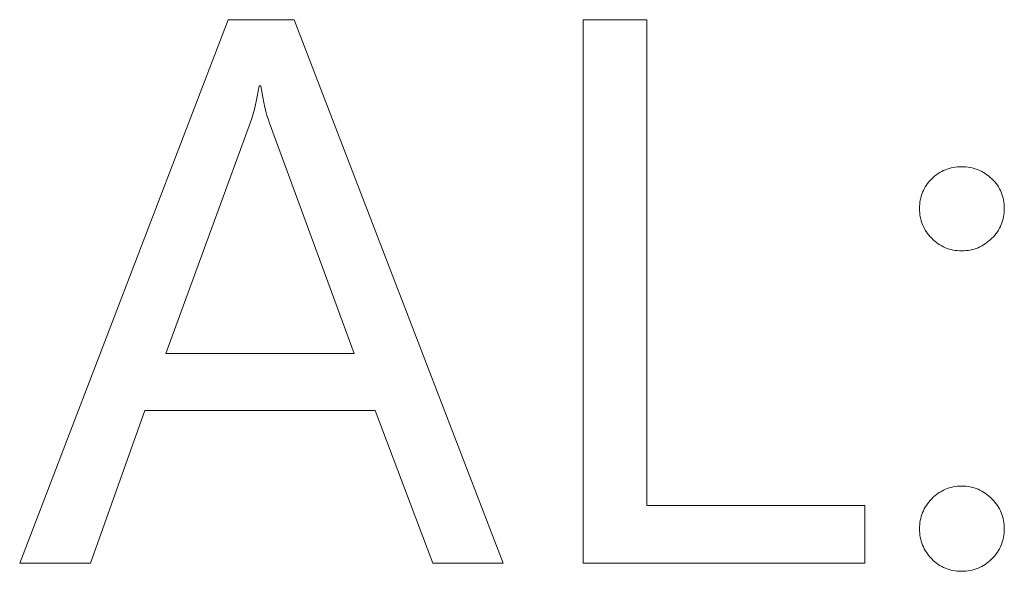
# Model space of a CAD drawing. Header units: centimetres. Extents: x -115 to 110, y -85 to 79.
# Tile 14 of 40: x -3.4 to 0.76, y -65.11 to -62.78. Entities that reach past the tile are written whole.
import ezdxf

# ---------------------------------------------------------------- set-up
doc = ezdxf.new("R2010")
doc.units = ezdxf.units.CM
doc.header["$MEASUREMENT"] = 0
doc.layers.add('Layer 1', color=7, linetype='Continuous')

msp = doc.modelspace()

# ---------------------------------------------------------------- linework, layer by layer
at = {"layer": 'Layer 1', "color": 250, "lineweight": 9}
for points, knots in [([(-1.35957, -65.07664), (-1.35957, -65.07664), (-1.65723, -65.07664), (-1.65723, -65.07664), (-1.65723, -65.07664), (-1.90062, -64.43295), (-1.90062, -64.43295), (-1.90062, -64.43295), (-2.87421, -64.43295), (-2.87421, -64.43295), (-2.87421, -64.43295), (-3.10303, -65.07664), (-3.10303, -65.07664), (-3.10303, -65.07664), (-3.40254, -65.07664), (-3.40254, -65.07664), (-3.40254, -65.07664), (-2.52167, -62.78128), (-2.52167, -62.78128), (-2.52167, -62.78128), (-2.24324, -62.78128), (-2.24324, -62.78128), (-2.24324, -62.78128), (-1.35957, -65.07664), (-1.35957, -65.07664)], [0, 0, 0, 0, 0.125, 0.125, 0.125, 0.25, 0.25, 0.25, 0.375, 0.375, 0.375, 0.5, 0.5, 0.5, 0.625, 0.625, 0.625, 0.75, 0.75, 0.75, 0.875, 0.875, 0.875, 1, 1, 1, 1]), ([(0.16871, -65.07664), (0.16871, -65.07664), (-1.02191, -65.07664), (-1.02191, -65.07664), (-1.02191, -65.07664), (-1.02191, -62.78128), (-1.02191, -62.78128), (-1.02191, -62.78128), (-0.75309, -62.78128), (-0.75309, -62.78128), (-0.75309, -62.78128), (-0.75309, -64.83355), (-0.75309, -64.83355), (-0.75309, -64.83355), (0.16871, -64.83355), (0.16871, -64.83355), (0.16871, -64.83355), (0.16871, -65.07664), (0.16871, -65.07664)], [0, 0, 0, 0, 0.1666667, 0.1666667, 0.1666667, 0.3333333, 0.3333333, 0.3333333, 0.5, 0.5, 0.5, 0.6666667, 0.6666667, 0.6666667, 0.8333333, 0.8333333, 0.8333333, 1, 1, 1, 1]), ([(-1.98898, -64.19142), (-1.98898, -64.19142), (-2.34896, -63.2135), (-2.34896, -63.2135), (-2.34896, -63.2135), (-2.35329, -63.20051), (-2.35329, -63.20051), (-2.35329, -63.20051), (-2.35766, -63.18572), (-2.35766, -63.18572), (-2.35766, -63.18572), (-2.36207, -63.16916), (-2.36207, -63.16916), (-2.36207, -63.16916), (-2.36648, -63.15083), (-2.36648, -63.15083), (-2.36648, -63.15083), (-2.3709, -63.13074), (-2.3709, -63.13074), (-2.3709, -63.13074), (-2.3753, -63.1089), (-2.3753, -63.1089), (-2.3753, -63.1089), (-2.37967, -63.08532), (-2.37967, -63.08532), (-2.37967, -63.08532), (-2.384, -63.06002), (-2.384, -63.06002), (-2.384, -63.06002), (-2.39051, -63.06002), (-2.39051, -63.06002), (-2.39051, -63.06002), (-2.39473, -63.08376), (-2.39473, -63.08376), (-2.39473, -63.08376), (-2.39902, -63.10615), (-2.39902, -63.10615), (-2.39902, -63.10615), (-2.40339, -63.12722), (-2.40339, -63.12722), (-2.40339, -63.12722), (-2.40787, -63.14699), (-2.40787, -63.14699), (-2.40787, -63.14699), (-2.41247, -63.16548), (-2.41247, -63.16548), (-2.41247, -63.16548), (-2.41719, -63.18271), (-2.41719, -63.18271), (-2.41719, -63.18271), (-2.42207, -63.19871), (-2.42207, -63.19871), (-2.42207, -63.19871), (-2.4271, -63.2135), (-2.4271, -63.2135), (-2.4271, -63.2135), (-2.78459, -64.19142), (-2.78459, -64.19142), (-2.78459, -64.19142), (-1.98898, -64.19142), (-1.98898, -64.19142)], [0, 0, 0, 0, 0.05, 0.05, 0.05, 0.1, 0.1, 0.1, 0.15, 0.15, 0.15, 0.2, 0.2, 0.2, 0.25, 0.25, 0.25, 0.3, 0.3, 0.3, 0.35, 0.35, 0.35, 0.4, 0.4, 0.4, 0.45, 0.45, 0.45, 0.5, 0.5, 0.5, 0.55, 0.55, 0.55, 0.6, 0.6, 0.6, 0.65, 0.65, 0.65, 0.7, 0.7, 0.7, 0.75, 0.75, 0.75, 0.8, 0.8, 0.8, 0.85, 0.85, 0.85, 0.9, 0.9, 0.9, 0.95, 0.95, 0.95, 1, 1, 1, 1]), ([(0.57706, -63.75765), (0.57706, -63.75765), (0.56791, -63.75745), (0.56791, -63.75745), (0.56791, -63.75745), (0.55894, -63.75683), (0.55894, -63.75683), (0.55894, -63.75683), (0.55014, -63.75581), (0.55014, -63.75581), (0.55014, -63.75581), (0.54152, -63.75438), (0.54152, -63.75438), (0.54152, -63.75438), (0.53308, -63.75253), (0.53308, -63.75253), (0.53308, -63.75253), (0.5248, -63.75028), (0.5248, -63.75028), (0.5248, -63.75028), (0.5167, -63.7476), (0.5167, -63.7476), (0.5167, -63.7476), (0.50877, -63.74451), (0.50877, -63.74451), (0.50877, -63.74451), (0.501, -63.741), (0.501, -63.741), (0.501, -63.741), (0.4934, -63.73707), (0.4934, -63.73707), (0.4934, -63.73707), (0.48597, -63.73273), (0.48597, -63.73273), (0.48597, -63.73273), (0.47869, -63.72796), (0.47869, -63.72796), (0.47869, -63.72796), (0.47158, -63.72276), (0.47158, -63.72276), (0.47158, -63.72276), (0.46462, -63.71714), (0.46462, -63.71714), (0.46462, -63.71714), (0.45782, -63.7111), (0.45782, -63.7111), (0.45782, -63.7111), (0.45118, -63.70463), (0.45118, -63.70463), (0.45118, -63.70463), (0.44492, -63.69798), (0.44492, -63.69798), (0.44492, -63.69798), (0.43907, -63.69117), (0.43907, -63.69117), (0.43907, -63.69117), (0.43362, -63.6842), (0.43362, -63.6842), (0.43362, -63.6842), (0.42857, -63.67706), (0.42857, -63.67706), (0.42857, -63.67706), (0.42392, -63.66976), (0.42392, -63.66976), (0.42392, -63.66976), (0.41967, -63.6623), (0.41967, -63.6623), (0.41967, -63.6623), (0.41582, -63.65467), (0.41582, -63.65467), (0.41582, -63.65467), (0.41238, -63.64688), (0.41238, -63.64688), (0.41238, -63.64688), (0.40934, -63.63892), (0.40934, -63.63892), (0.40934, -63.63892), (0.40671, -63.63079), (0.40671, -63.63079), (0.40671, -63.63079), (0.40447, -63.62249), (0.40447, -63.62249), (0.40447, -63.62249), (0.40265, -63.61402), (0.40265, -63.61402), (0.40265, -63.61402), (0.40123, -63.60538), (0.40123, -63.60538), (0.40123, -63.60538), (0.40021, -63.59657), (0.40021, -63.59657), (0.40021, -63.59657), (0.3996, -63.58759), (0.3996, -63.58759), (0.3996, -63.58759), (0.3994, -63.57843), (0.3994, -63.57843), (0.3994, -63.57843), (0.3996, -63.56933), (0.3996, -63.56933), (0.3996, -63.56933), (0.40021, -63.56041), (0.40021, -63.56041), (0.40021, -63.56041), (0.40123, -63.55166), (0.40123, -63.55166), (0.40123, -63.55166), (0.40265, -63.54308), (0.40265, -63.54308), (0.40265, -63.54308), (0.40447, -63.53468), (0.40447, -63.53468), (0.40447, -63.53468), (0.40671, -63.52644), (0.40671, -63.52644), (0.40671, -63.52644), (0.40934, -63.51838), (0.40934, -63.51838), (0.40934, -63.51838), (0.41238, -63.51049), (0.41238, -63.51049), (0.41238, -63.51049), (0.41582, -63.50277), (0.41582, -63.50277), (0.41582, -63.50277), (0.41967, -63.49522), (0.41967, -63.49522), (0.41967, -63.49522), (0.42392, -63.48785), (0.42392, -63.48785), (0.42392, -63.48785), (0.42857, -63.48064), (0.42857, -63.48064), (0.42857, -63.48064), (0.43362, -63.47359), (0.43362, -63.47359), (0.43362, -63.47359), (0.43907, -63.46672), (0.43907, -63.46672), (0.43907, -63.46672), (0.44492, -63.46002), (0.44492, -63.46002), (0.44492, -63.46002), (0.45118, -63.45348), (0.45118, -63.45348), (0.45118, -63.45348), (0.45782, -63.44729), (0.45782, -63.44729), (0.45782, -63.44729), (0.46462, -63.4415), (0.46462, -63.4415), (0.46462, -63.4415), (0.47158, -63.43612), (0.47158, -63.43612), (0.47158, -63.43612), (0.47869, -63.43115), (0.47869, -63.43115), (0.47869, -63.43115), (0.48597, -63.42657), (0.48597, -63.42657), (0.48597, -63.42657), (0.4934, -63.4224), (0.4934, -63.4224), (0.4934, -63.4224), (0.501, -63.41864), (0.501, -63.41864), (0.501, -63.41864), (0.50877, -63.41527), (0.50877, -63.41527), (0.50877, -63.41527), (0.5167, -63.4123), (0.5167, -63.4123), (0.5167, -63.4123), (0.5248, -63.40973), (0.5248, -63.40973), (0.5248, -63.40973), (0.53308, -63.40756), (0.53308, -63.40756), (0.53308, -63.40756), (0.54152, -63.40578), (0.54152, -63.40578), (0.54152, -63.40578), (0.55014, -63.4044), (0.55014, -63.4044), (0.55014, -63.4044), (0.55894, -63.40342), (0.55894, -63.40342), (0.55894, -63.40342), (0.56791, -63.40283), (0.56791, -63.40283), (0.56791, -63.40283), (0.57706, -63.40263), (0.57706, -63.40263), (0.57706, -63.40263), (0.58639, -63.40283), (0.58639, -63.40283), (0.58639, -63.40283), (0.59554, -63.40342), (0.59554, -63.40342), (0.59554, -63.40342), (0.6045, -63.4044), (0.6045, -63.4044), (0.6045, -63.4044), (0.61329, -63.40578), (0.61329, -63.40578), (0.61329, -63.40578), (0.62191, -63.40756), (0.62191, -63.40756), (0.62191, -63.40756), (0.63035, -63.40973), (0.63035, -63.40973), (0.63035, -63.40973), (0.63861, -63.4123), (0.63861, -63.4123), (0.63861, -63.4123), (0.64671, -63.41527), (0.64671, -63.41527), (0.64671, -63.41527), (0.65463, -63.41864), (0.65463, -63.41864), (0.65463, -63.41864), (0.66239, -63.4224), (0.66239, -63.4224), (0.66239, -63.4224), (0.66997, -63.42657), (0.66997, -63.42657), (0.66997, -63.42657), (0.67739, -63.43115), (0.67739, -63.43115), (0.67739, -63.43115), (0.68464, -63.43612), (0.68464, -63.43612), (0.68464, -63.43612), (0.69173, -63.4415), (0.69173, -63.4415), (0.69173, -63.4415), (0.69866, -63.44729), (0.69866, -63.44729), (0.69866, -63.44729), (0.70543, -63.45348), (0.70543, -63.45348), (0.70543, -63.45348), (0.71179, -63.46002), (0.71179, -63.46002), (0.71179, -63.46002), (0.71774, -63.46672), (0.71774, -63.46672), (0.71774, -63.46672), (0.72327, -63.47359), (0.72327, -63.47359), (0.72327, -63.47359), (0.72839, -63.48064), (0.72839, -63.48064), (0.72839, -63.48064), (0.7331, -63.48785), (0.7331, -63.48785), (0.7331, -63.48785), (0.7374, -63.49522), (0.7374, -63.49522), (0.7374, -63.49522), (0.74129, -63.50277), (0.74129, -63.50277), (0.74129, -63.50277), (0.74476, -63.51049), (0.74476, -63.51049), (0.74476, -63.51049), (0.74783, -63.51838), (0.74783, -63.51838), (0.74783, -63.51838), (0.75048, -63.52644), (0.75048, -63.52644), (0.75048, -63.52644), (0.75273, -63.53468), (0.75273, -63.53468), (0.75273, -63.53468), (0.75456, -63.54308), (0.75456, -63.54308), (0.75456, -63.54308), (0.75599, -63.55166), (0.75599, -63.55166), (0.75599, -63.55166), (0.75701, -63.56041), (0.75701, -63.56041), (0.75701, -63.56041), (0.75762, -63.56933), (0.75762, -63.56933), (0.75762, -63.56933), (0.75783, -63.57843), (0.75783, -63.57843), (0.75783, -63.57843), (0.75762, -63.58759), (0.75762, -63.58759), (0.75762, -63.58759), (0.75701, -63.59657), (0.75701, -63.59657), (0.75701, -63.59657), (0.75599, -63.60538), (0.75599, -63.60538), (0.75599, -63.60538), (0.75456, -63.61402), (0.75456, -63.61402), (0.75456, -63.61402), (0.75273, -63.62249), (0.75273, -63.62249), (0.75273, -63.62249), (0.75048, -63.63079), (0.75048, -63.63079), (0.75048, -63.63079), (0.74783, -63.63892), (0.74783, -63.63892), (0.74783, -63.63892), (0.74476, -63.64688), (0.74476, -63.64688), (0.74476, -63.64688), (0.74129, -63.65467), (0.74129, -63.65467), (0.74129, -63.65467), (0.7374, -63.6623), (0.7374, -63.6623), (0.7374, -63.6623), (0.7331, -63.66976), (0.7331, -63.66976), (0.7331, -63.66976), (0.72839, -63.67706), (0.72839, -63.67706), (0.72839, -63.67706), (0.72327, -63.6842), (0.72327, -63.6842), (0.72327, -63.6842), (0.71774, -63.69117), (0.71774, -63.69117), (0.71774, -63.69117), (0.71179, -63.69798), (0.71179, -63.69798), (0.71179, -63.69798), (0.70543, -63.70463), (0.70543, -63.70463), (0.70543, -63.70463), (0.69866, -63.7111), (0.69866, -63.7111), (0.69866, -63.7111), (0.69173, -63.71714), (0.69173, -63.71714), (0.69173, -63.71714), (0.68464, -63.72276), (0.68464, -63.72276), (0.68464, -63.72276), (0.67739, -63.72796), (0.67739, -63.72796), (0.67739, -63.72796), (0.66997, -63.73273), (0.66997, -63.73273), (0.66997, -63.73273), (0.66239, -63.73707), (0.66239, -63.73707), (0.66239, -63.73707), (0.65463, -63.741), (0.65463, -63.741), (0.65463, -63.741), (0.64671, -63.74451), (0.64671, -63.74451), (0.64671, -63.74451), (0.63861, -63.7476), (0.63861, -63.7476), (0.63861, -63.7476), (0.63035, -63.75028), (0.63035, -63.75028), (0.63035, -63.75028), (0.62191, -63.75253), (0.62191, -63.75253), (0.62191, -63.75253), (0.61329, -63.75438), (0.61329, -63.75438), (0.61329, -63.75438), (0.6045, -63.75581), (0.6045, -63.75581), (0.6045, -63.75581), (0.59554, -63.75683), (0.59554, -63.75683), (0.59554, -63.75683), (0.58639, -63.75745), (0.58639, -63.75745), (0.58639, -63.75745), (0.57706, -63.75765), (0.57706, -63.75765)], [0, 0, 0, 0, 0.0078125, 0.0078125, 0.0078125, 0.015625, 0.015625, 0.015625, 0.0234375, 0.0234375, 0.0234375, 0.03125, 0.03125, 0.03125, 0.0390625, 0.0390625, 0.0390625, 0.046875, 0.046875, 0.046875, 0.0546875, 0.0546875, 0.0546875, 0.0625, 0.0625, 0.0625, 0.0703125, 0.0703125, 0.0703125, 0.078125, 0.078125, 0.078125, 0.0859375, 0.0859375, 0.0859375, 0.09375, 0.09375, 0.09375, 0.1015625, 0.1015625, 0.1015625, 0.109375, 0.109375, 0.109375, 0.1171875, 0.1171875, 0.1171875, 0.125, 0.125, 0.125, 0.1328125, 0.1328125, 0.1328125, 0.140625, 0.140625, 0.140625, 0.1484375, 0.1484375, 0.1484375, 0.15625, 0.15625, 0.15625, 0.1640625, 0.1640625, 0.1640625, 0.171875, 0.171875, 0.171875, 0.1796875, 0.1796875, 0.1796875, 0.1875, 0.1875, 0.1875, 0.1953125, 0.1953125, 0.1953125, 0.203125, 0.203125, 0.203125, 0.2109375, 0.2109375, 0.2109375, 0.21875, 0.21875, 0.21875, 0.2265625, 0.2265625, 0.2265625, 0.234375, 0.234375, 0.234375, 0.2421875, 0.2421875, 0.2421875, 0.25, 0.25, 0.25, 0.2578125, 0.2578125, 0.2578125, 0.265625, 0.265625, 0.265625, 0.2734375, 0.2734375, 0.2734375, 0.28125, 0.28125, 0.28125, 0.2890625, 0.2890625, 0.2890625, 0.296875, 0.296875, 0.296875, 0.3046875, 0.3046875, 0.3046875, 0.3125, 0.3125, 0.3125, 0.3203125, 0.3203125, 0.3203125, 0.328125, 0.328125, 0.328125, 0.3359375, 0.3359375, 0.3359375, 0.34375, 0.34375, 0.34375, 0.3515625, 0.3515625, 0.3515625, 0.359375, 0.359375, 0.359375, 0.3671875, 0.3671875, 0.3671875, 0.375, 0.375, 0.375, 0.3828125, 0.3828125, 0.3828125, 0.390625, 0.390625, 0.390625, 0.3984375, 0.3984375, 0.3984375, 0.40625, 0.40625, 0.40625, 0.4140625, 0.4140625, 0.4140625, 0.421875, 0.421875, 0.421875, 0.4296875, 0.4296875, 0.4296875, 0.4375, 0.4375, 0.4375, 0.4453125, 0.4453125, 0.4453125, 0.453125, 0.453125, 0.453125, 0.4609375, 0.4609375, 0.4609375, 0.46875, 0.46875, 0.46875, 0.4765625, 0.4765625, 0.4765625, 0.484375, 0.484375, 0.484375, 0.4921875, 0.4921875, 0.4921875, 0.5, 0.5, 0.5, 0.5078125, 0.5078125, 0.5078125, 0.515625, 0.515625, 0.515625, 0.5234375, 0.5234375, 0.5234375, 0.53125, 0.53125, 0.53125, 0.5390625, 0.5390625, 0.5390625, 0.546875, 0.546875, 0.546875, 0.5546875, 0.5546875, 0.5546875, 0.5625, 0.5625, 0.5625, 0.5703125, 0.5703125, 0.5703125, 0.578125, 0.578125, 0.578125, 0.5859375, 0.5859375, 0.5859375, 0.59375, 0.59375, 0.59375, 0.6015625, 0.6015625, 0.6015625, 0.609375, 0.609375, 0.609375, 0.6171875, 0.6171875, 0.6171875, 0.625, 0.625, 0.625, 0.6328125, 0.6328125, 0.6328125, 0.640625, 0.640625, 0.640625, 0.6484375, 0.6484375, 0.6484375, 0.65625, 0.65625, 0.65625, 0.6640625, 0.6640625, 0.6640625, 0.671875, 0.671875, 0.671875, 0.6796875, 0.6796875, 0.6796875, 0.6875, 0.6875, 0.6875, 0.6953125, 0.6953125, 0.6953125, 0.703125, 0.703125, 0.703125, 0.7109375, 0.7109375, 0.7109375, 0.71875, 0.71875, 0.71875, 0.7265625, 0.7265625, 0.7265625, 0.734375, 0.734375, 0.734375, 0.7421875, 0.7421875, 0.7421875, 0.75, 0.75, 0.75, 0.7578125, 0.7578125, 0.7578125, 0.765625, 0.765625, 0.765625, 0.7734375, 0.7734375, 0.7734375, 0.78125, 0.78125, 0.78125, 0.7890625, 0.7890625, 0.7890625, 0.796875, 0.796875, 0.796875, 0.8046875, 0.8046875, 0.8046875, 0.8125, 0.8125, 0.8125, 0.8203125, 0.8203125, 0.8203125, 0.828125, 0.828125, 0.828125, 0.8359375, 0.8359375, 0.8359375, 0.84375, 0.84375, 0.84375, 0.8515625, 0.8515625, 0.8515625, 0.859375, 0.859375, 0.859375, 0.8671875, 0.8671875, 0.8671875, 0.875, 0.875, 0.875, 0.8828125, 0.8828125, 0.8828125, 0.890625, 0.890625, 0.890625, 0.8984375, 0.8984375, 0.8984375, 0.90625, 0.90625, 0.90625, 0.9140625, 0.9140625, 0.9140625, 0.921875, 0.921875, 0.921875, 0.9296875, 0.9296875, 0.9296875, 0.9375, 0.9375, 0.9375, 0.9453125, 0.9453125, 0.9453125, 0.953125, 0.953125, 0.953125, 0.9609375, 0.9609375, 0.9609375, 0.96875, 0.96875, 0.96875, 0.9765625, 0.9765625, 0.9765625, 0.984375, 0.984375, 0.984375, 0.9921875, 0.9921875, 0.9921875, 1, 1, 1, 1]), ([(0.57706, -65.11167), (0.57706, -65.11167), (0.56791, -65.11147), (0.56791, -65.11147), (0.56791, -65.11147), (0.55894, -65.11086), (0.55894, -65.11086), (0.55894, -65.11086), (0.55014, -65.10984), (0.55014, -65.10984), (0.55014, -65.10984), (0.54152, -65.10841), (0.54152, -65.10841), (0.54152, -65.10841), (0.53308, -65.10658), (0.53308, -65.10658), (0.53308, -65.10658), (0.5248, -65.10433), (0.5248, -65.10433), (0.5248, -65.10433), (0.5167, -65.10168), (0.5167, -65.10168), (0.5167, -65.10168), (0.50877, -65.09861), (0.50877, -65.09861), (0.50877, -65.09861), (0.501, -65.09513), (0.501, -65.09513), (0.501, -65.09513), (0.4934, -65.09125), (0.4934, -65.09125), (0.4934, -65.09125), (0.48597, -65.08695), (0.48597, -65.08695), (0.48597, -65.08695), (0.47869, -65.08224), (0.47869, -65.08224), (0.47869, -65.08224), (0.47158, -65.07712), (0.47158, -65.07712), (0.47158, -65.07712), (0.46462, -65.07158), (0.46462, -65.07158), (0.46462, -65.07158), (0.45782, -65.06564), (0.45782, -65.06564), (0.45782, -65.06564), (0.45118, -65.05927), (0.45118, -65.05927), (0.45118, -65.05927), (0.44492, -65.05251), (0.44492, -65.05251), (0.44492, -65.05251), (0.43907, -65.04561), (0.43907, -65.04561), (0.43907, -65.04561), (0.43362, -65.03855), (0.43362, -65.03855), (0.43362, -65.03855), (0.42857, -65.03135), (0.42857, -65.03135), (0.42857, -65.03135), (0.42392, -65.02399), (0.42392, -65.02399), (0.42392, -65.02399), (0.41967, -65.01648), (0.41967, -65.01648), (0.41967, -65.01648), (0.41582, -65.00881), (0.41582, -65.00881), (0.41582, -65.00881), (0.41238, -65.00098), (0.41238, -65.00098), (0.41238, -65.00098), (0.40934, -64.993), (0.40934, -64.993), (0.40934, -64.993), (0.40671, -64.98485), (0.40671, -64.98485), (0.40671, -64.98485), (0.40447, -64.97654), (0.40447, -64.97654), (0.40447, -64.97654), (0.40265, -64.96806), (0.40265, -64.96806), (0.40265, -64.96806), (0.40123, -64.95941), (0.40123, -64.95941), (0.40123, -64.95941), (0.40021, -64.9506), (0.40021, -64.9506), (0.40021, -64.9506), (0.3996, -64.94162), (0.3996, -64.94162), (0.3996, -64.94162), (0.3994, -64.93246), (0.3994, -64.93246), (0.3994, -64.93246), (0.3996, -64.9233), (0.3996, -64.9233), (0.3996, -64.9233), (0.40021, -64.91432), (0.40021, -64.91432), (0.40021, -64.91432), (0.40123, -64.9055), (0.40123, -64.9055), (0.40123, -64.9055), (0.40265, -64.89685), (0.40265, -64.89685), (0.40265, -64.89685), (0.40447, -64.88836), (0.40447, -64.88836), (0.40447, -64.88836), (0.40671, -64.88004), (0.40671, -64.88004), (0.40671, -64.88004), (0.40934, -64.87187), (0.40934, -64.87187), (0.40934, -64.87187), (0.41238, -64.86386), (0.41238, -64.86386), (0.41238, -64.86386), (0.41582, -64.856), (0.41582, -64.856), (0.41582, -64.856), (0.41967, -64.84829), (0.41967, -64.84829), (0.41967, -64.84829), (0.42392, -64.84072), (0.42392, -64.84072), (0.42392, -64.84072), (0.42857, -64.83331), (0.42857, -64.83331), (0.42857, -64.83331), (0.43362, -64.82603), (0.43362, -64.82603), (0.43362, -64.82603), (0.43907, -64.81889), (0.43907, -64.81889), (0.43907, -64.81889), (0.44492, -64.81189), (0.44492, -64.81189), (0.44492, -64.81189), (0.45118, -64.80503), (0.45118, -64.80503), (0.45118, -64.80503), (0.45782, -64.7986), (0.45782, -64.7986), (0.45782, -64.7986), (0.46462, -64.79259), (0.46462, -64.79259), (0.46462, -64.79259), (0.47158, -64.78698), (0.47158, -64.78698), (0.47158, -64.78698), (0.47869, -64.78178), (0.47869, -64.78178), (0.47869, -64.78178), (0.48597, -64.77699), (0.48597, -64.77699), (0.48597, -64.77699), (0.4934, -64.77262), (0.4934, -64.77262), (0.4934, -64.77262), (0.501, -64.76865), (0.501, -64.76865), (0.501, -64.76865), (0.50877, -64.7651), (0.50877, -64.7651), (0.50877, -64.7651), (0.5167, -64.76197), (0.5167, -64.76197), (0.5167, -64.76197), (0.5248, -64.75925), (0.5248, -64.75925), (0.5248, -64.75925), (0.53308, -64.75694), (0.53308, -64.75694), (0.53308, -64.75694), (0.54152, -64.75506), (0.54152, -64.75506), (0.54152, -64.75506), (0.55014, -64.75359), (0.55014, -64.75359), (0.55014, -64.75359), (0.55894, -64.75253), (0.55894, -64.75253), (0.55894, -64.75253), (0.56791, -64.7519), (0.56791, -64.7519), (0.56791, -64.7519), (0.57706, -64.75169), (0.57706, -64.75169), (0.57706, -64.75169), (0.58639, -64.7519), (0.58639, -64.7519), (0.58639, -64.7519), (0.59554, -64.75253), (0.59554, -64.75253), (0.59554, -64.75253), (0.6045, -64.75359), (0.6045, -64.75359), (0.6045, -64.75359), (0.61329, -64.75506), (0.61329, -64.75506), (0.61329, -64.75506), (0.62191, -64.75694), (0.62191, -64.75694), (0.62191, -64.75694), (0.63035, -64.75925), (0.63035, -64.75925), (0.63035, -64.75925), (0.63861, -64.76197), (0.63861, -64.76197), (0.63861, -64.76197), (0.64671, -64.7651), (0.64671, -64.7651), (0.64671, -64.7651), (0.65463, -64.76865), (0.65463, -64.76865), (0.65463, -64.76865), (0.66239, -64.77262), (0.66239, -64.77262), (0.66239, -64.77262), (0.66997, -64.77699), (0.66997, -64.77699), (0.66997, -64.77699), (0.67739, -64.78178), (0.67739, -64.78178), (0.67739, -64.78178), (0.68464, -64.78698), (0.68464, -64.78698), (0.68464, -64.78698), (0.69173, -64.79259), (0.69173, -64.79259), (0.69173, -64.79259), (0.69866, -64.7986), (0.69866, -64.7986), (0.69866, -64.7986), (0.70543, -64.80503), (0.70543, -64.80503), (0.70543, -64.80503), (0.71179, -64.81189), (0.71179, -64.81189), (0.71179, -64.81189), (0.71774, -64.81889), (0.71774, -64.81889), (0.71774, -64.81889), (0.72327, -64.82603), (0.72327, -64.82603), (0.72327, -64.82603), (0.72839, -64.83331), (0.72839, -64.83331), (0.72839, -64.83331), (0.7331, -64.84072), (0.7331, -64.84072), (0.7331, -64.84072), (0.7374, -64.84829), (0.7374, -64.84829), (0.7374, -64.84829), (0.74129, -64.856), (0.74129, -64.856), (0.74129, -64.856), (0.74476, -64.86386), (0.74476, -64.86386), (0.74476, -64.86386), (0.74783, -64.87187), (0.74783, -64.87187), (0.74783, -64.87187), (0.75048, -64.88004), (0.75048, -64.88004), (0.75048, -64.88004), (0.75273, -64.88836), (0.75273, -64.88836), (0.75273, -64.88836), (0.75456, -64.89685), (0.75456, -64.89685), (0.75456, -64.89685), (0.75599, -64.9055), (0.75599, -64.9055), (0.75599, -64.9055), (0.75701, -64.91432), (0.75701, -64.91432), (0.75701, -64.91432), (0.75762, -64.9233), (0.75762, -64.9233), (0.75762, -64.9233), (0.75783, -64.93246), (0.75783, -64.93246), (0.75783, -64.93246), (0.75762, -64.94162), (0.75762, -64.94162), (0.75762, -64.94162), (0.75701, -64.9506), (0.75701, -64.9506), (0.75701, -64.9506), (0.75599, -64.95941), (0.75599, -64.95941), (0.75599, -64.95941), (0.75456, -64.96806), (0.75456, -64.96806), (0.75456, -64.96806), (0.75273, -64.97654), (0.75273, -64.97654), (0.75273, -64.97654), (0.75048, -64.98485), (0.75048, -64.98485), (0.75048, -64.98485), (0.74783, -64.993), (0.74783, -64.993), (0.74783, -64.993), (0.74476, -65.00098), (0.74476, -65.00098), (0.74476, -65.00098), (0.74129, -65.00881), (0.74129, -65.00881), (0.74129, -65.00881), (0.7374, -65.01648), (0.7374, -65.01648), (0.7374, -65.01648), (0.7331, -65.02399), (0.7331, -65.02399), (0.7331, -65.02399), (0.72839, -65.03135), (0.72839, -65.03135), (0.72839, -65.03135), (0.72327, -65.03855), (0.72327, -65.03855), (0.72327, -65.03855), (0.71774, -65.04561), (0.71774, -65.04561), (0.71774, -65.04561), (0.71179, -65.05251), (0.71179, -65.05251), (0.71179, -65.05251), (0.70543, -65.05927), (0.70543, -65.05927), (0.70543, -65.05927), (0.69866, -65.06564), (0.69866, -65.06564), (0.69866, -65.06564), (0.69173, -65.07158), (0.69173, -65.07158), (0.69173, -65.07158), (0.68464, -65.07712), (0.68464, -65.07712), (0.68464, -65.07712), (0.67739, -65.08224), (0.67739, -65.08224), (0.67739, -65.08224), (0.66997, -65.08695), (0.66997, -65.08695), (0.66997, -65.08695), (0.66239, -65.09125), (0.66239, -65.09125), (0.66239, -65.09125), (0.65463, -65.09513), (0.65463, -65.09513), (0.65463, -65.09513), (0.64671, -65.09861), (0.64671, -65.09861), (0.64671, -65.09861), (0.63861, -65.10168), (0.63861, -65.10168), (0.63861, -65.10168), (0.63035, -65.10433), (0.63035, -65.10433), (0.63035, -65.10433), (0.62191, -65.10658), (0.62191, -65.10658), (0.62191, -65.10658), (0.61329, -65.10841), (0.61329, -65.10841), (0.61329, -65.10841), (0.6045, -65.10984), (0.6045, -65.10984), (0.6045, -65.10984), (0.59554, -65.11086), (0.59554, -65.11086), (0.59554, -65.11086), (0.58639, -65.11147), (0.58639, -65.11147), (0.58639, -65.11147), (0.57706, -65.11167), (0.57706, -65.11167)], [0, 0, 0, 0, 0.0078125, 0.0078125, 0.0078125, 0.015625, 0.015625, 0.015625, 0.0234375, 0.0234375, 0.0234375, 0.03125, 0.03125, 0.03125, 0.0390625, 0.0390625, 0.0390625, 0.046875, 0.046875, 0.046875, 0.0546875, 0.0546875, 0.0546875, 0.0625, 0.0625, 0.0625, 0.0703125, 0.0703125, 0.0703125, 0.078125, 0.078125, 0.078125, 0.0859375, 0.0859375, 0.0859375, 0.09375, 0.09375, 0.09375, 0.1015625, 0.1015625, 0.1015625, 0.109375, 0.109375, 0.109375, 0.1171875, 0.1171875, 0.1171875, 0.125, 0.125, 0.125, 0.1328125, 0.1328125, 0.1328125, 0.140625, 0.140625, 0.140625, 0.1484375, 0.1484375, 0.1484375, 0.15625, 0.15625, 0.15625, 0.1640625, 0.1640625, 0.1640625, 0.171875, 0.171875, 0.171875, 0.1796875, 0.1796875, 0.1796875, 0.1875, 0.1875, 0.1875, 0.1953125, 0.1953125, 0.1953125, 0.203125, 0.203125, 0.203125, 0.2109375, 0.2109375, 0.2109375, 0.21875, 0.21875, 0.21875, 0.2265625, 0.2265625, 0.2265625, 0.234375, 0.234375, 0.234375, 0.2421875, 0.2421875, 0.2421875, 0.25, 0.25, 0.25, 0.2578125, 0.2578125, 0.2578125, 0.265625, 0.265625, 0.265625, 0.2734375, 0.2734375, 0.2734375, 0.28125, 0.28125, 0.28125, 0.2890625, 0.2890625, 0.2890625, 0.296875, 0.296875, 0.296875, 0.3046875, 0.3046875, 0.3046875, 0.3125, 0.3125, 0.3125, 0.3203125, 0.3203125, 0.3203125, 0.328125, 0.328125, 0.328125, 0.3359375, 0.3359375, 0.3359375, 0.34375, 0.34375, 0.34375, 0.3515625, 0.3515625, 0.3515625, 0.359375, 0.359375, 0.359375, 0.3671875, 0.3671875, 0.3671875, 0.375, 0.375, 0.375, 0.3828125, 0.3828125, 0.3828125, 0.390625, 0.390625, 0.390625, 0.3984375, 0.3984375, 0.3984375, 0.40625, 0.40625, 0.40625, 0.4140625, 0.4140625, 0.4140625, 0.421875, 0.421875, 0.421875, 0.4296875, 0.4296875, 0.4296875, 0.4375, 0.4375, 0.4375, 0.4453125, 0.4453125, 0.4453125, 0.453125, 0.453125, 0.453125, 0.4609375, 0.4609375, 0.4609375, 0.46875, 0.46875, 0.46875, 0.4765625, 0.4765625, 0.4765625, 0.484375, 0.484375, 0.484375, 0.4921875, 0.4921875, 0.4921875, 0.5, 0.5, 0.5, 0.5078125, 0.5078125, 0.5078125, 0.515625, 0.515625, 0.515625, 0.5234375, 0.5234375, 0.5234375, 0.53125, 0.53125, 0.53125, 0.5390625, 0.5390625, 0.5390625, 0.546875, 0.546875, 0.546875, 0.5546875, 0.5546875, 0.5546875, 0.5625, 0.5625, 0.5625, 0.5703125, 0.5703125, 0.5703125, 0.578125, 0.578125, 0.578125, 0.5859375, 0.5859375, 0.5859375, 0.59375, 0.59375, 0.59375, 0.6015625, 0.6015625, 0.6015625, 0.609375, 0.609375, 0.609375, 0.6171875, 0.6171875, 0.6171875, 0.625, 0.625, 0.625, 0.6328125, 0.6328125, 0.6328125, 0.640625, 0.640625, 0.640625, 0.6484375, 0.6484375, 0.6484375, 0.65625, 0.65625, 0.65625, 0.6640625, 0.6640625, 0.6640625, 0.671875, 0.671875, 0.671875, 0.6796875, 0.6796875, 0.6796875, 0.6875, 0.6875, 0.6875, 0.6953125, 0.6953125, 0.6953125, 0.703125, 0.703125, 0.703125, 0.7109375, 0.7109375, 0.7109375, 0.71875, 0.71875, 0.71875, 0.7265625, 0.7265625, 0.7265625, 0.734375, 0.734375, 0.734375, 0.7421875, 0.7421875, 0.7421875, 0.75, 0.75, 0.75, 0.7578125, 0.7578125, 0.7578125, 0.765625, 0.765625, 0.765625, 0.7734375, 0.7734375, 0.7734375, 0.78125, 0.78125, 0.78125, 0.7890625, 0.7890625, 0.7890625, 0.796875, 0.796875, 0.796875, 0.8046875, 0.8046875, 0.8046875, 0.8125, 0.8125, 0.8125, 0.8203125, 0.8203125, 0.8203125, 0.828125, 0.828125, 0.828125, 0.8359375, 0.8359375, 0.8359375, 0.84375, 0.84375, 0.84375, 0.8515625, 0.8515625, 0.8515625, 0.859375, 0.859375, 0.859375, 0.8671875, 0.8671875, 0.8671875, 0.875, 0.875, 0.875, 0.8828125, 0.8828125, 0.8828125, 0.890625, 0.890625, 0.890625, 0.8984375, 0.8984375, 0.8984375, 0.90625, 0.90625, 0.90625, 0.9140625, 0.9140625, 0.9140625, 0.921875, 0.921875, 0.921875, 0.9296875, 0.9296875, 0.9296875, 0.9375, 0.9375, 0.9375, 0.9453125, 0.9453125, 0.9453125, 0.953125, 0.953125, 0.953125, 0.9609375, 0.9609375, 0.9609375, 0.96875, 0.96875, 0.96875, 0.9765625, 0.9765625, 0.9765625, 0.984375, 0.984375, 0.984375, 0.9921875, 0.9921875, 0.9921875, 1, 1, 1, 1])]:
    msp.add_open_spline(points, degree=3, knots=knots, dxfattribs=at)

doc.saveas('drawing.dxf')
